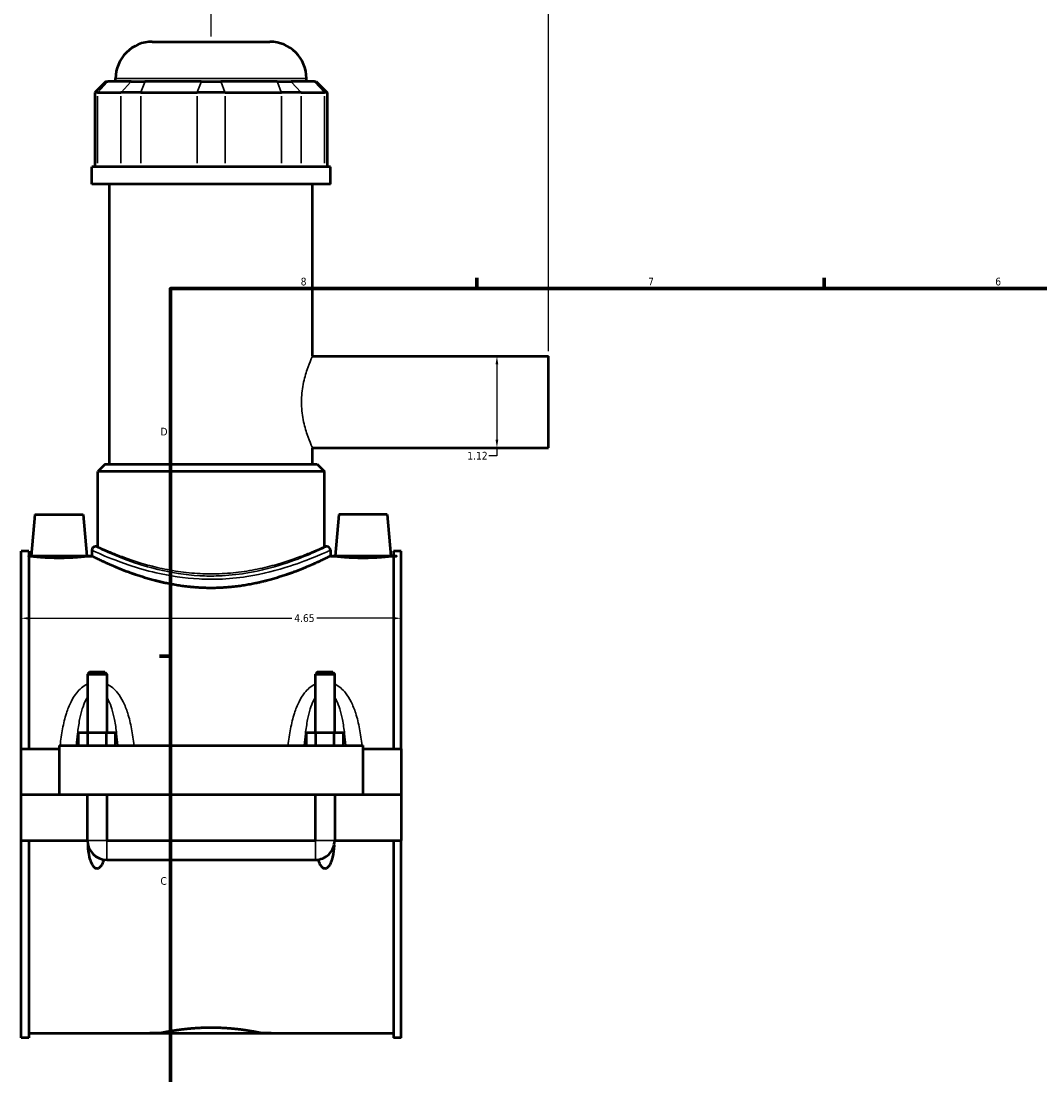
# Model space of a CAD drawing. Header units: inches. Extents: x -1.3 to 48.5, y -1.8 to 47.8.
# Tile 2 of 8: x -1.3 to 11.1, y 11.4 to 24.3. Entities that reach past the tile are written whole.
import ezdxf

# ---------------------------------------------------------------- set-up
doc = ezdxf.new("R2010")
doc.units = ezdxf.units.IN
doc.header["$MEASUREMENT"] = 0
for name, color, linetype, lineweight in [('Border (ANSI)', 7, 'Continuous', 70), ('Dimension (ANSI)', 7, 'Continuous', 25), ('Visible (ANSI)', 7, 'Continuous', 50), ('Visible Narrow (ANSI)', 7, 'Continuous', 35)]:
    doc.layers.add(name, color=color, linetype=linetype, lineweight=lineweight)
doc.styles.add('Note Text (ANSI)', font='tahoma.ttf')
doc.dimstyles.new('Default (ANSI)', dxfattribs={"dimtxt": 0.09448818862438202, "dimasz": 0.09842519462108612, "dimexe": 0.125, "dimexo": 0.0625, "dimgap": 0.03149606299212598, "dimtad": 0, "dimtih": 1, "dimtoh": 1, "dimrnd": 1e-08, "dimzin": 4, "dimdsep": 46, "dimtxsty": 'Note Text (ANSI)', "dimcen": 0.09, "dimdle": 0.3937007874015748, "dimclrd": 256, "dimclre": 256, "dimclrt": 5, "dimadec": 0, "dimazin": 1, "dimtfac": 1, "dimtofl": 0, "dimtmove": 0, "dimatfit": 3, "dimfxl": 1, "dimtolj": 1, "dimtzin": 4, "dimlwd": -1, "dimlwe": -1, "dimarcsym": 0})

# ---------------------------------------------------------------- blocks, each defined once
blk = doc.blocks.new('Borders Default Border')
at = {"layer": 'Border (ANSI)'}
for p, q in [((4.250000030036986, 21.00000006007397), (4.250000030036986, 21.13448766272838)), ((8.500000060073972, 21.00000006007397), (8.500000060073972, 21.13448766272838)), ((0.4999999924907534, 16.49999993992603), (0.3655118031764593, 16.49999993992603))]:
    blk.add_line(p, q, dxfattribs=at)
at = {"layer": 'Border (ANSI)', "flags": 128}
blk.add_lwpolyline([(0.4999999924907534, 0.9999999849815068), (0.4999999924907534, 21.00000006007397), (33.49999855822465, 21.00000006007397), (33.49999855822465, 0.9999999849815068), (0.4999999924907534, 0.9999999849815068)], dxfattribs=at)
at = {"layer": 'Border (ANSI)', "color": 5, "true_color": 0x0000ff, "char_height": 0.09448818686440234, "attachment_point": 7, "style": 'Note Text (ANSI)'}
for s, insert in [('8', (2.09415882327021, 21.03785602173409)), ('7', (6.345746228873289, 21.04)), ('6', (10.59483913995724, 21.03800916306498)), ('D', (0.378138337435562, 19.2027559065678)), ('C', (0.3779006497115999, 13.70107135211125))]:
    blk.add_mtext(s, dxfattribs=dict(at, insert=insert))
blk = doc.blocks.new('*D6')
at = {"layer": 'Defpoints', "color": 0, "transparency": 16777216}
for p in [(5.126831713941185, 24.83500270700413), (0.9968317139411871, 24.02283973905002), (5.126831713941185, 20.17287910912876)]:
    blk.add_point(p, dxfattribs=at)
at = {"layer": 'Dimension (ANSI)', "transparency": 16777216}
for p, q in [((0.9968317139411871, 24.08533973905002), (0.9968317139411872, 24.96000270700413)), ((5.126831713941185, 20.23537910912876), (5.126831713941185, 24.96000270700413)), ((1.095256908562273, 24.83500270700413), (3.204195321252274, 24.83500270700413)), ((5.028406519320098, 24.83500270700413), (3.509468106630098, 24.83500270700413))]:
    blk.add_line(p, q, dxfattribs=at)
for points in [[(1.095256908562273, 24.85140690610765), (1.095256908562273, 24.81859850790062), (0.9968317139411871, 24.83500270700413)], [(5.028406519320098, 24.85140690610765), (5.028406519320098, 24.81859850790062), (5.126831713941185, 24.83500270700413)]]:
    blk.add_solid(points, dxfattribs=at)
at = {"layer": 'Dimension (ANSI)', "color": 5, "transparency": 16777216, "insert": (3.2356913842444, 24.8842139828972), "char_height": 0.09448818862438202, "attachment_point": 1, "style": 'Note Text (ANSI)'}
blk.add_mtext('\\A1;4.13', dxfattribs=at)
blk = doc.blocks.new('*D7')
at = {"layer": 'Defpoints', "color": 0, "transparency": 16777216}
for p in [(3.321831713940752, 16.96561731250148), (-1.328168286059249, 16.57667438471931), (3.321831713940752, 16.57667438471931)]:
    blk.add_point(p, dxfattribs=at)
at = {"layer": 'Dimension (ANSI)', "transparency": 16777216}
for p, q in [((-1.229743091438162, 16.96561731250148), (1.98390976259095, 16.96561731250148)), ((3.223406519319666, 16.96561731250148), (2.28975366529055, 16.96561731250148))]:
    blk.add_line(p, q, dxfattribs=at)
for points in [[(-1.229743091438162, 16.98202151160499), (-1.229743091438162, 16.94921311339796), (-1.328168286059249, 16.96561731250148)], [(3.223406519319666, 16.98202151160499), (3.223406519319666, 16.94921311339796), (3.321831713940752, 16.96561731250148)]]:
    blk.add_solid(points, dxfattribs=at)
at = {"layer": 'Dimension (ANSI)', "color": 5, "transparency": 16777216, "insert": (2.015405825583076, 17.01473340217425), "char_height": 0.09448818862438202, "attachment_point": 1, "style": 'Note Text (ANSI)'}
blk.add_mtext('\\A1;4.65', dxfattribs=at)
blk = doc.blocks.new('*D9')
at = {"layer": 'Defpoints', "color": 0, "transparency": 16777216}
for p in [(4.249424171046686, 20.17287910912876), (4.249424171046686, 19.05280036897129), (4.495409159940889, 19.05280036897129)]:
    blk.add_point(p, dxfattribs=at)
at = {"layer": 'Dimension (ANSI)', "transparency": 16777216}
for p, q in [((4.495409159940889, 20.07445391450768), (4.495409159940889, 19.15122556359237)), ((4.495409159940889, 19.05280036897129), (4.495409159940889, 18.9543751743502)), ((4.495409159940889, 18.9543751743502), (4.396983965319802, 18.9543751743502))]:
    blk.add_line(p, q, dxfattribs=at)
for points in [[(4.479004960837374, 20.07445391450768), (4.511813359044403, 20.07445391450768), (4.495409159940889, 20.17287910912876)], [(4.479004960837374, 19.15122556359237), (4.511813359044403, 19.15122556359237), (4.495409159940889, 19.05280036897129)]]:
    blk.add_solid(points, dxfattribs=at)
at = {"layer": 'Dimension (ANSI)', "color": 5, "transparency": 16777216, "insert": (4.133360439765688, 19.0026028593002), "char_height": 0.09448818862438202, "attachment_point": 1, "style": 'Note Text (ANSI)'}
blk.add_mtext('\\A1;1.12', dxfattribs=at)

msp = doc.modelspace()

# ---------------------------------------------------------------- linework, layer by layer
at = {"layer": 'Visible (ANSI)'}
for p, q in [((0.2780915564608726, 24.02283973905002), (1.715571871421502, 24.02283973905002)), ((-0.2913338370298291, 23.53493973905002), (-0.4260976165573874, 23.40017595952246)), ((-0.2913338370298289, 23.53493973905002), (-0.2673978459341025, 23.53493973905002)), ((0.01779718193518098, 23.53493973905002), (-0.2673978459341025, 23.53493973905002)), ((-0.1711210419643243, 23.53493973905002), (-0.1711210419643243, 23.57362714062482)), ((0.01779718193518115, 23.53493973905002), (0.18797565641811, 23.53493973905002)), ((0.8764973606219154, 23.53493973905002), (0.18797565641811, 23.53493973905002)), ((0.8764973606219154, 23.53493973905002), (1.117166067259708, 23.53493973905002)), ((1.805687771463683, 23.53493973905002), (1.117166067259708, 23.53493973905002)), ((1.805687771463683, 23.53493973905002), (1.975866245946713, 23.53493973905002)), ((2.261061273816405, 23.53493973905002), (1.975866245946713, 23.53493973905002)), ((2.164784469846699, 23.53493973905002), (2.164784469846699, 23.57362714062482)), ((2.261061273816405, 23.53493973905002), (2.284997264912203, 23.53493973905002)), ((2.284997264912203, 23.53493973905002), (2.419761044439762, 23.40017595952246)), ((-0.391903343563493, 23.40017595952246), (-0.4260976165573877, 23.40017595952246)), ((-0.4260976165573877, 23.40017595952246), (-0.426097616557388, 22.48943973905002)), ((-0.3919033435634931, 23.40017595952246), (-0.1067083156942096, 23.40017595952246)), ((0.1364037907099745, 23.40017595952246), (-0.1067083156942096, 23.40017595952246)), ((0.1364037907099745, 23.40017595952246), (0.8249254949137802, 23.40017595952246)), ((1.16873793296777, 23.40017595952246), (0.82492549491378, 23.40017595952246)), ((1.16873793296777, 23.40017595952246), (1.857259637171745, 23.40017595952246)), ((2.100371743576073, 23.40017595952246), (1.857259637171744, 23.40017595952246)), ((2.100371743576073, 23.40017595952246), (2.385566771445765, 23.40017595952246)), ((2.419761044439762, 23.40017595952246), (2.385566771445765, 23.40017595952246)), ((2.419761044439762, 23.40017595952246), (2.419761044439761, 22.48943973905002)), ((2.456772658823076, 22.48943973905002), (-0.4631092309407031, 22.48943973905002)), ((-0.4631092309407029, 22.28033973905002), (-0.4631092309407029, 22.48943973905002)), ((2.456772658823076, 22.28033973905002), (2.456772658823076, 22.48943973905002)), ((2.456772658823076, 22.28033973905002), (-0.4631092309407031, 22.28033973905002)), ((-0.244118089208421, 18.85280430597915), (-0.24411808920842, 22.28033973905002)), ((2.237781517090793, 20.17287910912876), (2.237781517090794, 22.28033973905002)), ((2.237781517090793, 20.17287910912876), (5.126831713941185, 20.17287910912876)), ((5.126831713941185, 19.05280036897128), (5.126831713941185, 20.17287910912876)), ((2.237781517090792, 18.85280430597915), (2.237781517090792, 19.05280036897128)), ((2.237781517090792, 19.05280036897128), (5.126831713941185, 19.05280036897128)), ((-0.3002696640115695, 18.85280430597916), (-0.3901121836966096, 18.76296178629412)), ((-0.3002696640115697, 18.85280430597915), (2.293933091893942, 18.85280430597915)), ((2.293933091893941, 18.85280430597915), (2.383775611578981, 18.76296178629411)), ((2.383775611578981, 18.76296178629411), (-0.3901121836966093, 18.76296178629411)), ((-0.3901121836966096, 17.84345391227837), (-0.3901121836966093, 18.76296178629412)), ((2.38377561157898, 17.84345391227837), (2.383775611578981, 18.76296178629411)), ((-1.158443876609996, 18.23394210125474), (-1.202825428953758, 17.72665863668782)), ((-1.158443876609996, 18.23394210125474), (-0.5678926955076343, 18.23394210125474)), ((-0.5678926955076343, 18.23394210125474), (-0.5235111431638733, 17.72665863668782)), ((2.561556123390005, 18.23394210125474), (2.517174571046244, 17.72665863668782)), ((3.152107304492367, 18.23394210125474), (2.561556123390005, 18.23394210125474)), ((3.152107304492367, 18.23394210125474), (3.196488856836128, 17.72665863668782)), ((-0.3901121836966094, 17.84345391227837), (-0.4181879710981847, 17.84345391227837)), ((2.411851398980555, 17.84345391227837), (2.38377561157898, 17.84345391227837)), ((-1.328168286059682, 15.36829249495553), (-1.328168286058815, 17.78505627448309)), ((-1.235168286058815, 17.78505627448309), (-1.328168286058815, 17.78505627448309)), ((-1.235168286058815, 17.78505627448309), (-1.235168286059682, 15.36829249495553)), ((-1.235168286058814, 17.72665863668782), (-1.202825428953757, 17.72665863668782)), ((-0.5235111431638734, 17.72665863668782), (-0.4631092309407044, 17.72665863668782)), ((-0.4631092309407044, 17.79853265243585), (-0.4631092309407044, 17.72665863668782)), ((2.456772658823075, 17.79853265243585), (2.456772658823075, 17.72665863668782)), ((2.456772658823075, 17.72665863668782), (2.517174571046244, 17.72665863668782)), ((3.196488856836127, 17.72665863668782), (3.228831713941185, 17.72665863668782)), ((3.228831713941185, 17.78505627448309), (3.228831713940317, 15.36829249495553)), ((3.321831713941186, 17.78505627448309), (3.228831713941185, 17.78505627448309)), ((3.321831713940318, 15.36829249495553), (3.321831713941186, 17.78505627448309)), ((-0.492656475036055, 16.30612057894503), (-0.5162785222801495, 16.28249853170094)), ((-0.5162785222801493, 16.28249853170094), (-0.2800580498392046, 16.28249853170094)), ((-0.5162785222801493, 16.28249853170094), (-0.5162785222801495, 15.56514288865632)), ((-0.3036800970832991, 16.30612057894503), (-0.4926564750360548, 16.30612057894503)), ((-0.3036800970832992, 16.30612057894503), (-0.2800580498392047, 16.28249853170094)), ((-0.2800580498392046, 16.28249853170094), (-0.2800580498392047, 15.56514288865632)), ((2.297343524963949, 16.30612057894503), (2.273721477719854, 16.28249853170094)), ((2.273721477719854, 16.28249853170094), (2.509941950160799, 16.28249853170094)), ((2.273721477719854, 15.56514288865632), (2.273721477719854, 16.28249853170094)), ((2.486319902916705, 16.30612057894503), (2.297343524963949, 16.30612057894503)), ((2.486319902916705, 16.30612057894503), (2.5099419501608, 16.28249853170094)), ((2.509941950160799, 15.56514288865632), (2.509941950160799, 16.28249853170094)), ((-0.6254715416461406, 15.40766257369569), (-0.6254715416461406, 15.56514288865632)), ((-0.5118199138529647, 15.56514288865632), (-0.6254715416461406, 15.56514288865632)), ((-0.5118199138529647, 15.40766257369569), (-0.5118199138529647, 15.56514288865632)), ((-0.2845166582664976, 15.56514288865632), (-0.5118199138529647, 15.56514288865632)), ((-0.2845166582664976, 15.40766257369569), (-0.2845166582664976, 15.56514288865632)), ((-0.1708650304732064, 15.56514288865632), (-0.2845166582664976, 15.56514288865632)), ((-0.1708650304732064, 15.40766257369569), (-0.1708650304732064, 15.56514288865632)), ((2.16452845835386, 15.40766257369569), (2.16452845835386, 15.56514288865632)), ((2.278180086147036, 15.56514288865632), (2.16452845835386, 15.56514288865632)), ((2.278180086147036, 15.40766257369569), (2.278180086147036, 15.56514288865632)), ((2.505483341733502, 15.56514288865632), (2.278180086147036, 15.56514288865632)), ((2.505483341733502, 15.40766257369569), (2.505483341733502, 15.56514288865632)), ((2.619134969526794, 15.56514288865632), (2.505483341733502, 15.56514288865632)), ((2.619134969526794, 15.40766257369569), (2.619134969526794, 15.56514288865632)), ((-1.328168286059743, 15.36829249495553), (-0.8631682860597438, 15.36829249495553)), ((-1.328168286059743, 14.80874525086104), (-1.328168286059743, 15.36829249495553)), ((-0.8631682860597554, 15.40766257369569), (-0.8631682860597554, 14.80874525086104)), ((-0.8631682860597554, 15.40766257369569), (2.856831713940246, 15.40766257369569)), ((2.856831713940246, 14.80874525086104), (2.856831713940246, 15.40766257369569)), ((2.856831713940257, 15.36829249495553), (3.321831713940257, 15.36829249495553)), ((3.321831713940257, 15.36829249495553), (3.321831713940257, 14.80874525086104)), ((-1.328168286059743, 14.80874525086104), (-0.8631682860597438, 14.80874525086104)), ((-1.328168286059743, 14.24526099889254), (-1.328168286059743, 14.80480824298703)), ((-0.5162785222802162, 14.80480824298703), (-1.328168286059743, 14.80480824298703)), ((-0.8631682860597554, 14.80874525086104), (2.856831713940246, 14.80874525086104)), ((-0.5162785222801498, 14.80874525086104), (-0.5162785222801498, 14.80480824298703)), ((-0.5162785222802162, 14.24526099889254), (-0.5162785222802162, 14.80480824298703)), ((-0.2800580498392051, 14.80874525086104), (-0.2800580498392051, 14.80480824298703)), ((-0.2800580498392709, 14.80480824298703), (-0.2800580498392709, 14.24526099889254)), ((2.273721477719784, 14.80480824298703), (-0.280058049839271, 14.80480824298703)), ((2.273721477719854, 14.80480824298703), (2.273721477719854, 14.80874525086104)), ((2.273721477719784, 14.24526099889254), (2.273721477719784, 14.80480824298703)), ((2.509941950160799, 14.80480824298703), (2.509941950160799, 14.80874525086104)), ((2.509941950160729, 14.80480824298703), (2.509941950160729, 14.24526099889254)), ((3.321831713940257, 14.80480824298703), (2.509941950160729, 14.80480824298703)), ((2.856831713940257, 14.80874525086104), (3.321831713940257, 14.80874525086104)), ((3.321831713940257, 14.80480824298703), (3.321831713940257, 14.24526099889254)), ((-1.328168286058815, 11.82849721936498), (-1.328168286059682, 14.24526099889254)), ((-1.328168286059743, 14.24526099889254), (-0.5162785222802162, 14.24526099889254)), ((-1.235168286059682, 14.24526099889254), (-1.235168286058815, 11.82849721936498)), ((-0.2800580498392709, 14.24526099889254), (2.273721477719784, 14.24526099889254)), ((2.509941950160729, 14.24526099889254), (3.321831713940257, 14.24526099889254)), ((3.228831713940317, 14.24526099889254), (3.228831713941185, 11.82849721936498)), ((3.321831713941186, 11.82849721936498), (3.321831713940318, 14.24526099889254)), ((-0.2800580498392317, 14.00904052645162), (2.273721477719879, 14.00904052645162)), ((-1.235168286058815, 11.88689485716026), (0.3795088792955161, 11.88689485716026)), ((1.614154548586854, 11.88689485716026), (3.228831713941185, 11.88689485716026)), ((-1.235168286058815, 11.82849721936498), (-1.328168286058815, 11.82849721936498)), ((3.321831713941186, 11.82849721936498), (3.228831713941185, 11.82849721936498))]:
    msp.add_line(p, q, dxfattribs=at)
for centre, radius, start, end in [((0.2780915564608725, 23.57362714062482), 0.4492125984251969, 89.99999999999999, 180), ((1.715571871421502, 23.57362714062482), 0.4492125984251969, 0, 90), ((-0.4181879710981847, 17.79853265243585), 0.04492125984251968, 90, 180), ((2.411851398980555, 17.79853265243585), 0.04492125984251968, 0, 90), ((-0.2800580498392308, 14.24526099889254), 0.2362204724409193, 180, 269.9999999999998), ((2.27372147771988, 14.24526099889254), 0.2362204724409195, 269.9999999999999, 0)]:
    msp.add_arc(centre, radius, start, end, dxfattribs=at)
for points, knots in [([(-0.5235111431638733, 17.72665863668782), (-0.5235111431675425, 17.72665863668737), (-0.5319966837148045, 17.72562274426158), (-0.5665176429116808, 17.7218694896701), (-0.5925520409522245, 17.71920446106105), (-0.6527260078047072, 17.71417874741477), (-0.6909094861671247, 17.71149031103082), (-0.7747156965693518, 17.70768775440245), (-0.8203424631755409, 17.70663016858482), (-0.9059941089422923, 17.70663016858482), (-0.9516208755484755, 17.70768775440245), (-1.035427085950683, 17.71149031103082), (-1.073610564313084, 17.71417874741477), (-1.133784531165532, 17.71920446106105), (-1.159818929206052, 17.7218694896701), (-1.194339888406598, 17.72562274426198), (-1.20282542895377, 17.72665863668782), (-1.202825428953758, 17.72665863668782)], [1.30455409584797, 1.30455409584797, 1.304554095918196, 1.304554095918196, 1.630498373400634, 1.630498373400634, 1.956442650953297, 1.956442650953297, 2.282775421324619, 2.282775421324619, 2.609108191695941, 2.609108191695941, 2.935440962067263, 2.935440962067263, 3.261773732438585, 3.261773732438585, 3.587718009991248, 3.587718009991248, 3.913662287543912, 3.913662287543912, 3.913662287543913, 3.913662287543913]), ([(2.456772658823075, 17.72665863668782), (2.456772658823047, 17.72665863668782), (2.447664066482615, 17.72206869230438), (2.409892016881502, 17.70345623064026), (2.381241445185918, 17.68944501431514), (2.306201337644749, 17.65416763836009), (2.259751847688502, 17.63289380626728), (2.153141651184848, 17.58688880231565), (2.09297265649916, 17.5621928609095), (1.965184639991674, 17.51389353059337), (1.892917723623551, 17.48849677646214), (1.735201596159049, 17.43999573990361), (1.649748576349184, 17.41693708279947), (1.470581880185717, 17.37797813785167), (1.376694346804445, 17.36209716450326), (1.186652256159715, 17.34082462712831), (1.090490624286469, 17.33546863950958), (0.9031728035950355, 17.33546863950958), (0.8070111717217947, 17.34082462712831), (0.6169690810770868, 17.36209716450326), (0.5230815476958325, 17.37797813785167), (0.3439148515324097, 17.41693708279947), (0.2584618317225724, 17.43999573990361), (0.1007457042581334, 17.48849677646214), (0.02847878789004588, 17.51389353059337), (-0.0993092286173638, 17.5621928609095), (-0.1594782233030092, 17.58688880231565), (-0.2660884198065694, 17.63289380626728), (-0.3125379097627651, 17.65416763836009), (-0.3875780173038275, 17.68944501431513), (-0.416228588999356, 17.70345623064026), (-0.4540006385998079, 17.72206869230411), (-0.463109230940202, 17.72665863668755), (-0.4631092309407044, 17.72665863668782)], [5.70166505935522, 5.70166505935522, 5.70166505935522, 5.70166505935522, 6.413400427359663, 6.413400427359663, 7.125135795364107, 7.125135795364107, 7.836871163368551, 7.836871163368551, 8.548606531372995, 8.548606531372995, 9.262287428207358, 9.262287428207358, 9.97596832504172, 9.97596832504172, 10.68964922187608, 10.68964922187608, 11.40333011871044, 11.40333011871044, 12.1170110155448, 12.1170110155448, 12.83069191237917, 12.83069191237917, 13.54437280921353, 13.54437280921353, 14.25805370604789, 14.25805370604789, 14.96978907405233, 14.96978907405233, 15.68152444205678, 15.68152444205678, 16.39325981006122, 16.39325981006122, 17.10499517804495, 17.10499517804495, 17.10499517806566, 17.10499517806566]), ([(3.196488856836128, 17.72665863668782), (3.196488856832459, 17.72665863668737), (3.188003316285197, 17.72562274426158), (3.153482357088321, 17.7218694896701), (3.127447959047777, 17.71920446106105), (3.067273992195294, 17.71417874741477), (3.029090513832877, 17.71149031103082), (2.94528430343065, 17.70768775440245), (2.89965753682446, 17.70663016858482), (2.856831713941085, 17.70663016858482), (2.814005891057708, 17.70663016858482), (2.768379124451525, 17.70768775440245), (2.684572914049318, 17.71149031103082), (2.646389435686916, 17.71417874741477), (2.58621546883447, 17.71920446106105), (2.560181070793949, 17.7218694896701), (2.525660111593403, 17.72562274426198), (2.517174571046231, 17.72665863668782), (2.517174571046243, 17.72665863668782)], [3.913662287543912, 3.913662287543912, 3.913662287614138, 3.913662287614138, 4.239606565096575, 4.239606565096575, 4.565550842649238, 4.565550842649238, 4.891883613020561, 4.891883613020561, 5.218216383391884, 5.218216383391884, 5.218216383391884, 5.544549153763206, 5.544549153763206, 5.870881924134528, 5.870881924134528, 6.196826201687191, 6.196826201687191, 6.522770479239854, 6.522770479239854, 6.522770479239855, 6.522770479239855]), ([(-0.3153694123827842, 14.0116950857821), (-0.3185451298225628, 14.00066183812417), (-0.3221799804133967, 13.98954133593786), (-0.334547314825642, 13.95752026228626), (-0.3445259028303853, 13.93733411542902), (-0.3636134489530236, 13.9160736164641), (-0.3696039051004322, 13.9106447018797), (-0.3797225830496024, 13.90477487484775), (-0.3832870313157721, 13.90319022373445), (-0.3906268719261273, 13.90104364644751), (-0.3944023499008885, 13.90048196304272), (-0.4019342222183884, 13.90048196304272), (-0.40570970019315, 13.90104364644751), (-0.4130495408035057, 13.90319022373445), (-0.4166139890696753, 13.90477487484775), (-0.4267326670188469, 13.9106447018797), (-0.4327231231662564, 13.9160736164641), (-0.4518106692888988, 13.93733411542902), (-0.4617892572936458, 13.95752026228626), (-0.4781580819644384, 13.9999018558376), (-0.4842470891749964, 14.02220378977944), (-0.4990674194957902, 14.08779737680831), (-0.505016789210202, 14.13563779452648), (-0.5090640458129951, 14.1860126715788), (-0.5091401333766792, 14.18697030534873), (-0.5092154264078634, 14.18792852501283)], [1.536098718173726, 1.536098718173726, 1.536098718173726, 1.536098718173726, 1.621113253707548, 1.621113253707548, 1.787454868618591, 1.787454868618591, 1.84484773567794, 1.84484773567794, 1.873544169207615, 1.873544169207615, 1.90224060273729, 1.90224060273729, 1.930937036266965, 1.930937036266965, 1.959633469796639, 1.959633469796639, 2.017026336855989, 2.017026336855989, 2.183367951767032, 2.183367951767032, 2.349709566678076, 2.349709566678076, 2.713402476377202, 2.713402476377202, 2.720445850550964, 2.720445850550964, 2.720445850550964, 2.720445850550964]), ([(2.502878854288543, 14.18792852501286), (2.502803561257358, 14.18697030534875), (2.502727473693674, 14.18601267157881), (2.498680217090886, 14.13563779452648), (2.492730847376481, 14.08779737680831), (2.477910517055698, 14.02220378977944), (2.471821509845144, 13.9999018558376), (2.455452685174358, 13.95752026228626), (2.445474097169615, 13.93733411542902), (2.426386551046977, 13.9160736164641), (2.420396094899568, 13.9106447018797), (2.410277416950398, 13.90477487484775), (2.406712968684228, 13.90319022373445), (2.399373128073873, 13.90104364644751), (2.395597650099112, 13.90048196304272), (2.388065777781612, 13.90048196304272), (2.384290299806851, 13.90104364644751), (2.376950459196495, 13.90319022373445), (2.373386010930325, 13.90477487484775), (2.363267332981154, 13.9106447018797), (2.357276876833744, 13.9160736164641), (2.338189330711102, 13.93733411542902), (2.328210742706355, 13.95752026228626), (2.315843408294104, 13.98954133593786), (2.312208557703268, 14.00066183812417), (2.309032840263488, 14.0116950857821)], [1.084035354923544, 1.084035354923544, 1.084035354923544, 1.084035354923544, 1.091078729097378, 1.091078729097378, 1.454771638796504, 1.454771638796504, 1.621113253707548, 1.621113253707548, 1.787454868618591, 1.787454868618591, 1.844847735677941, 1.844847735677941, 1.873544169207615, 1.873544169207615, 1.90224060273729, 1.90224060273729, 1.930937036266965, 1.930937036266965, 1.95963346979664, 1.95963346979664, 2.017026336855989, 2.017026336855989, 2.183367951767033, 2.183367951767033, 2.268382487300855, 2.268382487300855, 2.268382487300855, 2.268382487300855]), ([(0.379508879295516, 11.88689485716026), (0.3795088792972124, 11.88689485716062), (0.3832414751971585, 11.8876917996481), (0.3989219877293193, 11.89094753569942), (0.4108661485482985, 11.89340424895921), (0.4424030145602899, 11.89958310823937), (0.4620207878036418, 11.90330490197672), (0.5073082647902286, 11.91130455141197), (0.5329810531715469, 11.91557458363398), (0.5876579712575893, 11.92384151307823), (0.6185496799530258, 11.92813054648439), (0.6858518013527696, 11.93619925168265), (0.7222610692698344, 11.93997064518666), (0.7982723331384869, 11.94624986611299), (0.837937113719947, 11.94875653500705), (0.9177743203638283, 11.9520819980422), (0.9579475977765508, 11.95289819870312), (1.035715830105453, 11.95289819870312), (1.075889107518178, 11.9520819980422), (1.155726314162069, 11.94875653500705), (1.195391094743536, 11.94624986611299), (1.271402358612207, 11.93997064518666), (1.307811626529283, 11.93619925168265), (1.375113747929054, 11.92813054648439), (1.406005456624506, 11.92384151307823), (1.460682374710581, 11.91557458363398), (1.486355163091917, 11.91130455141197), (1.531642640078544, 11.90330490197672), (1.551260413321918, 11.89958310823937), (1.582797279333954, 11.89340424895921), (1.594741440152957, 11.89094753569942), (1.610421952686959, 11.88769179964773), (1.614154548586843, 11.88689485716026), (1.614154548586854, 11.88689485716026)], [2.370292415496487, 2.370292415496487, 2.37029241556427, 2.37029241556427, 2.66656855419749, 2.66656855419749, 2.962844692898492, 2.962844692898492, 3.259120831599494, 3.259120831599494, 3.555396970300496, 3.555396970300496, 3.851693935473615, 3.851693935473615, 4.147990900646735, 4.147990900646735, 4.444287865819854, 4.444287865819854, 4.740584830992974, 4.740584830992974, 5.036881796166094, 5.036881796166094, 5.333178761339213, 5.333178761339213, 5.629475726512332, 5.629475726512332, 5.925772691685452, 5.925772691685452, 6.222048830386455, 6.222048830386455, 6.518324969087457, 6.518324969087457, 6.814601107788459, 6.814601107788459, 7.110877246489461, 7.110877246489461, 7.110877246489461, 7.110877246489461])]:
    msp.add_open_spline(points, degree=3, knots=knots, dxfattribs=at)
at = {"layer": 'Visible Narrow (ANSI)'}
for p, q in [((-0.2736231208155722, 23.52820155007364), (-0.3856780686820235, 23.40691414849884)), ((2.150405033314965, 23.57362714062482), (-0.1567416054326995, 23.57362714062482)), ((-0.10048304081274, 23.40691414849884), (0.01157190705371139, 23.52820155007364)), ((0.1853970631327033, 23.52820155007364), (0.1389823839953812, 23.40691414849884)), ((0.8739187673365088, 23.52820155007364), (0.8275040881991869, 23.40691414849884)), ((1.119744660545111, 23.52820155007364), (1.166159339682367, 23.40691414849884)), ((1.808266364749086, 23.52820155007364), (1.854681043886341, 23.40691414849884)), ((1.982091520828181, 23.52820155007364), (2.094146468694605, 23.40691414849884)), ((2.267286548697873, 23.52820155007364), (2.379341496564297, 23.40691414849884)), ((-0.3919033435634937, 22.53497655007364), (-0.3919033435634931, 23.35463914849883)), ((-0.1067083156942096, 23.35463914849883), (-0.1067083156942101, 22.53497655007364)), ((0.136403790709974, 22.53497655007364), (0.1364037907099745, 23.35463914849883)), ((0.82492549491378, 23.35463914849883), (0.8249254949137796, 22.53497655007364)), ((1.16873793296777, 22.53497655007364), (1.16873793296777, 23.35463914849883)), ((1.857259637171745, 23.35463914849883), (1.857259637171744, 22.53497655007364)), ((2.100371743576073, 22.53497655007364), (2.100371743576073, 23.35463914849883)), ((2.385566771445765, 23.35463914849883), (2.385566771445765, 22.53497655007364)), ((-0.5148243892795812, 14.24526099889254), (-0.281512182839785, 14.24526099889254)), ((-0.2800580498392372, 14.0104946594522), (-0.2800580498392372, 14.24380686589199)), ((2.273721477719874, 14.0104946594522), (2.273721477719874, 14.24380686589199)), ((2.508487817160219, 14.24526099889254), (2.275175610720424, 14.24526099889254))]:
    msp.add_line(p, q, dxfattribs=at)
for points, knots in [([(2.237781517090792, 19.05280036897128), (2.237781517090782, 19.05280036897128), (2.23620316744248, 19.05626895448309), (2.229791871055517, 19.07069567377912), (2.224962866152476, 19.08164918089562), (2.20672942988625, 19.12476336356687), (2.189436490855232, 19.16771903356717), (2.156333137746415, 19.26602969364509), (2.138197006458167, 19.32830137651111), (2.118464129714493, 19.43149255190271), (2.113130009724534, 19.46750717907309), (2.106003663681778, 19.54029953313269), (2.104221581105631, 19.5770793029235), (2.104221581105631, 19.64860017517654), (2.106003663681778, 19.68537994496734), (2.113130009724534, 19.75817229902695), (2.118464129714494, 19.79418692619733), (2.138197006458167, 19.89737810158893), (2.156333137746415, 19.95964978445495), (2.189436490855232, 20.05796044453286), (2.20672942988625, 20.10091611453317), (2.224962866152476, 20.14403029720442), (2.229791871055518, 20.15498380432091), (2.23620316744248, 20.16941052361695), (2.237781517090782, 20.17287910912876), (2.237781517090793, 20.17287910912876)], [2.178083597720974, 2.178083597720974, 2.178083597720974, 2.178083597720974, 2.450109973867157, 2.450109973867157, 2.722136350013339, 2.722136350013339, 3.266189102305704, 3.266189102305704, 3.811178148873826, 3.811178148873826, 4.083672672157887, 4.083672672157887, 4.356167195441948, 4.356167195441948, 4.62866171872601, 4.62866171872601, 4.901156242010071, 4.901156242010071, 5.446145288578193, 5.446145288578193, 5.990198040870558, 5.990198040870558, 6.262224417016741, 6.262224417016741, 6.534250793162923, 6.534250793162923, 6.534250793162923, 6.534250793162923]), ([(2.411767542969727, 17.84336326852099), (2.411782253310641, 17.84337924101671), (2.407024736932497, 17.84112771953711), (2.372524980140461, 17.82469644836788), (2.315115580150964, 17.79726391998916), (2.152291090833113, 17.72718761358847), (2.050518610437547, 17.68589024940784), (1.784496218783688, 17.59570465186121), (1.610802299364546, 17.54736982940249), (1.314021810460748, 17.49947868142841), (1.201817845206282, 17.48793274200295), (1.011569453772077, 17.48122990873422), (0.9342338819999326, 17.48195248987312), (0.67770907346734, 17.49567748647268), (0.5027822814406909, 17.52449729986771), (0.2282828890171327, 17.59133041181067), (0.1205579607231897, 17.62482792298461), (-0.1288382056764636, 17.71236700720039), (-0.2504321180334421, 17.76591254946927), (-0.3849398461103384, 17.82717813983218), (-0.4164596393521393, 17.8426242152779), (-0.4181645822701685, 17.8434426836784), (-0.4181875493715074, 17.84345343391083), (-0.4181867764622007, 17.84345255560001)], [17.07551578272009, 17.07551578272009, 17.07551578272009, 17.07551578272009, 17.58513396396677, 17.58513396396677, 18.91419398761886, 18.91419398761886, 20.15619918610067, 20.15619918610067, 21.67596180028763, 21.67596180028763, 22.53632132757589, 22.53632132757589, 23.11892855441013, 23.11892855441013, 24.48886053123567, 24.48886053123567, 25.51019575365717, 25.51019575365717, 27.16413640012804, 27.16413640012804, 28.42367272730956, 28.42367272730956, 28.45920315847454, 28.45920315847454, 28.45920315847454, 28.45920315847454]), ([(2.383775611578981, 17.84345391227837), (2.383775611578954, 17.84345391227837), (2.37517898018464, 17.83949520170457), (2.339434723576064, 17.82341773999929), (2.312298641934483, 17.81130886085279), (2.241105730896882, 17.78082749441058), (2.1969921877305, 17.76245002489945), (2.09561483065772, 17.72275749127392), (2.038343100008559, 17.70147453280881), (1.916644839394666, 17.65994579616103), (1.84783992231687, 17.63817302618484), (1.697715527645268, 17.59672800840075), (1.616393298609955, 17.57709608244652), (1.446039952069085, 17.54403839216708), (1.356848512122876, 17.53062700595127), (1.176548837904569, 17.51270475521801), (1.085435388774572, 17.50821984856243), (0.9082280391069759, 17.50821984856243), (0.8171145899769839, 17.51270475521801), (0.6368149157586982, 17.53062700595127), (0.5476234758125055, 17.54403839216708), (0.3772701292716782, 17.57709608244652), (0.2959479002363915, 17.59672800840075), (0.1458235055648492, 17.63817302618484), (0.07701858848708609, 17.65994579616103), (-0.04467967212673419, 17.70147453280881), (-0.1019514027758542, 17.72275749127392), (-0.2033287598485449, 17.76245002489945), (-0.2474423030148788, 17.78082749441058), (-0.3186352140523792, 17.81130886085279), (-0.3457712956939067, 17.82341773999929), (-0.3815155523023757, 17.83949520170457), (-0.390112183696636, 17.84345391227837), (-0.3901121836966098, 17.84345391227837)], [5.396386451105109, 5.396386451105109, 5.396386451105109, 5.396386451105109, 6.070323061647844, 6.070323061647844, 6.744259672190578, 6.744259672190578, 7.418196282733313, 7.418196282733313, 8.092132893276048, 8.092132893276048, 8.767292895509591, 8.767292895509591, 9.442452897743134, 9.442452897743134, 10.11761289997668, 10.11761289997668, 10.79277290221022, 10.79277290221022, 11.46793290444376, 11.46793290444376, 12.14309290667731, 12.14309290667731, 12.81825290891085, 12.81825290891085, 13.49341291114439, 13.49341291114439, 14.16734952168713, 14.16734952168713, 14.84128613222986, 14.84128613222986, 15.5152227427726, 15.5152227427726, 16.18915935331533, 16.18915935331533, 16.18915935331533, 16.18915935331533]), ([(-0.4631079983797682, 17.79853131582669), (-0.4631087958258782, 17.79853218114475), (-0.463085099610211, 17.79852158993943), (-0.4613260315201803, 17.79771522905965), (-0.4288056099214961, 17.78249764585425), (-0.2900277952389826, 17.72213835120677), (-0.1645737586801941, 17.66938490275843), (0.09273974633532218, 17.58314077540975), (0.2038845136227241, 17.55013878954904), (0.4870981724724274, 17.4842943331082), (0.6675781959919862, 17.45590084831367), (0.9322466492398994, 17.4423788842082), (1.01203731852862, 17.4416669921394), (1.208325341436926, 17.44827067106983), (1.324091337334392, 17.45964581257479), (1.630293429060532, 17.50682851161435), (1.809501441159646, 17.55444832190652), (2.083968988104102, 17.64329981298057), (2.188972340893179, 17.68398626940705), (2.356965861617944, 17.75302594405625), (2.416197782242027, 17.78005266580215), (2.451792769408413, 17.79624087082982), (2.456701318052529, 17.79845908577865), (2.456686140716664, 17.79844334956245)], [-28.45920315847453, -28.45920315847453, -28.45920315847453, -28.45920315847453, -28.42367272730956, -28.42367272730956, -27.16413640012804, -27.16413640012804, -25.51019575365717, -25.51019575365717, -24.48886053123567, -24.48886053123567, -23.11892855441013, -23.11892855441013, -22.53632132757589, -22.53632132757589, -21.67596180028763, -21.67596180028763, -20.15619918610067, -20.15619918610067, -18.91419398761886, -18.91419398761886, -17.58513396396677, -17.58513396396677, -17.07551578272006, -17.07551578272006, -17.07551578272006, -17.07551578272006]), ([(-0.5162780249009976, 16.16176356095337), (-0.5431237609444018, 16.14881152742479), (-0.5678865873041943, 16.13195975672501), (-0.6114224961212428, 16.09443400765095), (-0.6305152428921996, 16.07405685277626), (-0.674311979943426, 16.01896961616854), (-0.6967146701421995, 15.98239255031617), (-0.7388928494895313, 15.89887775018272), (-0.7575227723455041, 15.85122689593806), (-0.7928875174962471, 15.74114020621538), (-0.8080466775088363, 15.67788837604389), (-0.8332016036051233, 15.54596555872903), (-0.8428979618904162, 15.4771949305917), (-0.850541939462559, 15.40766257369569)], [-2.705988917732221, -2.705988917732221, -2.705988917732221, -2.705988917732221, -2.476963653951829, -2.476963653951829, -2.261982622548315, -2.261982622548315, -1.933858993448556, -1.933858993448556, -1.547853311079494, -1.547853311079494, -1.066831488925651, -1.066831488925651, -0.5636639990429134, -0.5636639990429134, -0.5636639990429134, -0.5636639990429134]), ([(0.05420536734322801, 15.40766257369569), (0.04656138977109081, 15.47719493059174), (0.03686503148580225, 15.54596555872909), (0.01171010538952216, 15.67788837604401), (-0.003449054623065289, 15.74114020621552), (-0.03881379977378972, 15.85122689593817), (-0.05744372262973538, 15.89887775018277), (-0.09962190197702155, 15.98239255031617), (-0.1220245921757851, 16.01896961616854), (-0.1658213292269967, 16.07405685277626), (-0.1849140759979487, 16.09443400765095), (-0.2284499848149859, 16.13195975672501), (-0.2532128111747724, 16.14881152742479), (-0.2800585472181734, 16.16176356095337)], [-5.471779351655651, -5.471779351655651, -5.471779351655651, -5.471779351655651, -4.968611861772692, -4.968611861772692, -4.487590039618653, -4.487590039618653, -4.101584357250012, -4.101584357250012, -3.773460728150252, -3.773460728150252, -3.558479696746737, -3.558479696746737, -3.329454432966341, -3.329454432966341, -3.329454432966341, -3.329454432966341]), ([(2.273721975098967, 16.16176356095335), (2.246876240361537, 16.14881152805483), (2.222113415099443, 16.13195975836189), (2.178577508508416, 16.09443401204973), (2.159484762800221, 16.07405685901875), (2.115688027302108, 16.01896962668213), (2.093285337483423, 15.9823925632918), (2.051107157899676, 15.89887776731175), (2.03247723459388, 15.85122691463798), (1.997112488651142, 15.74114022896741), (1.981953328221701, 15.6778884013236), (1.956798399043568, 15.54596557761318), (1.947102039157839, 15.47719494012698), (1.939458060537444, 15.40766257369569)], [-2.705988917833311, -2.705988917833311, -2.705988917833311, -2.705988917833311, -2.476963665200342, -2.476963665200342, -2.2619826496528, -2.2619826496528, -1.933859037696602, -1.933859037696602, -1.547853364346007, -1.547853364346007, -1.066831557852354, -1.066831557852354, -0.5636639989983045, -0.5636639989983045, -0.5636639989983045, -0.5636639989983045]), ([(2.844205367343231, 15.40766257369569), (2.83656138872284, 15.47719494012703), (2.826865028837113, 15.54596557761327), (2.801710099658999, 15.67788840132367), (2.786550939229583, 15.74114022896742), (2.751186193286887, 15.85122691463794), (2.732556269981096, 15.89887776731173), (2.690378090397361, 15.9823925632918), (2.667975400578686, 16.01896962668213), (2.624178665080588, 16.07405685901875), (2.605085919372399, 16.09443401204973), (2.561550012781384, 16.13195975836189), (2.536787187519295, 16.14881152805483), (2.509941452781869, 16.16176356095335)], [-5.471779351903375, -5.471779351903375, -5.471779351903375, -5.471779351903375, -4.968611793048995, -4.968611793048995, -4.487589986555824, -4.487589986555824, -4.101584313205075, -4.101584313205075, -3.773460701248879, -3.773460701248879, -3.558479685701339, -3.558479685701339, -3.329454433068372, -3.329454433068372, -3.329454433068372, -3.329454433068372]), ([(-0.6517519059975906, 15.40766257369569), (-0.6479976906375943, 15.45611347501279), (-0.6434941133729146, 15.50409411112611), (-0.6309655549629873, 15.61087978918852), (-0.6223556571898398, 15.6692660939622), (-0.602269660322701, 15.77088457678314), (-0.5916884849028, 15.81486998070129), (-0.5677326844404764, 15.89196056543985), (-0.5550087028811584, 15.92572401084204), (-0.5326500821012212, 15.9714295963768), (-0.5247672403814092, 15.98568294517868), (-0.5162776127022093, 15.99890880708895)], [0.6848075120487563, 0.6848075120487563, 0.6848075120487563, 0.6848075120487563, 1.066831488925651, 1.066831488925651, 1.547853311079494, 1.547853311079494, 1.933858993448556, 1.933858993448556, 2.261982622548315, 2.261982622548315, 2.422020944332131, 2.422020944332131, 2.422020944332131, 2.422020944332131]), ([(-0.2800589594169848, 15.99890880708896), (-0.2715693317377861, 15.98568294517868), (-0.2636864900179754, 15.9714295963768), (-0.2413278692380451, 15.92572401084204), (-0.228603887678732, 15.89196056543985), (-0.2046480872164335, 15.81486998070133), (-0.1940669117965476, 15.77088457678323), (-0.1739809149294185, 15.66926609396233), (-0.1653710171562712, 15.61087978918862), (-0.1528424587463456, 15.50409411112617), (-0.1483388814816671, 15.45611347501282), (-0.1445846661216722, 15.40766257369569)], [3.613422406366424, 3.613422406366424, 3.613422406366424, 3.613422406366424, 3.773460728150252, 3.773460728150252, 4.101584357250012, 4.101584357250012, 4.487590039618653, 4.487590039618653, 4.968611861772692, 4.968611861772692, 5.350635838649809, 5.350635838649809, 5.350635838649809, 5.350635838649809]), ([(2.138248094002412, 15.40766257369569), (2.1420023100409, 15.45611348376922), (2.146505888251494, 15.50409412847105), (2.159034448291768, 15.61087981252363), (2.167644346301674, 15.66926611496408), (2.187730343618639, 15.7708845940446), (2.198311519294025, 15.81486999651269), (2.222267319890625, 15.89196057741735), (2.234991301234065, 15.92572402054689), (2.257349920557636, 15.97142960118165), (2.265232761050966, 15.98568294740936), (2.273722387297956, 15.9989088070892)], [0.6848075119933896, 0.6848075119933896, 0.6848075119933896, 0.6848075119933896, 1.066831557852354, 1.066831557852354, 1.547853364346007, 1.547853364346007, 1.933859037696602, 1.933859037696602, 2.2619826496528, 2.2619826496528, 2.422020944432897, 2.422020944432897, 2.422020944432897, 2.422020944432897]), ([(2.509941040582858, 15.9989088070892), (2.518430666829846, 15.98568294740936), (2.526313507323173, 15.97142960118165), (2.548672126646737, 15.92572402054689), (2.561396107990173, 15.89196057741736), (2.585351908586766, 15.81486999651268), (2.59593308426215, 15.77088459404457), (2.616019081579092, 15.66926611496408), (2.624628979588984, 15.6108798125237), (2.63715753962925, 15.50409412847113), (2.641661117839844, 15.45611348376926), (2.645415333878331, 15.40766257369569)], [3.613422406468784, 3.613422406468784, 3.613422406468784, 3.613422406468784, 3.773460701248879, 3.773460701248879, 4.101584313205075, 4.101584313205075, 4.487589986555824, 4.487589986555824, 4.968611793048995, 4.968611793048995, 5.350635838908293, 5.350635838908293, 5.350635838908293, 5.350635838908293])]:
    msp.add_open_spline(points, degree=3, knots=knots, dxfattribs=at)

# ---------------------------------------------------------------- block references
msp.add_blockref('Borders Default Border', (0, 0))

# ---------------------------------------------------------------- dimensions: what is measured, and where the dimension line sits
at = {"layer": 'Dimension (ANSI)'}
for base, p1, p2, angle, override, picture, middle in [((5.126831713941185, 24.83500270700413), (0.9968317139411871, 24.02283973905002), (5.126831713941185, 20.17287910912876), 180, {"dimgap": 0.03149606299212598, "dimtih": 0, "dimtoh": 0, "dimdec": 2, "dimtol": 0, "dimlim": 0, "dimtp": 0, "dimtm": -0, "dimtdec": 2, "dimatfit": 1}, '*D6', (3.356831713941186, 24.83500270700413)), ((4.495409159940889, 19.05280036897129), (4.249424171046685, 20.17287910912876), (4.249424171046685, 19.05280036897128), 270, {"dimgap": 0.03149606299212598, "dimdec": 2, "dimse1": 1, "dimse2": 1, "dimtol": 0, "dimlim": 0, "dimtp": 0, "dimtm": -0, "dimtdec": 2, "dimatfit": 2}, '*D9', (4.249424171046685, 18.9543751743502)), ((3.321831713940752, 16.96561731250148), (-1.328168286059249, 16.57667438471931), (3.321831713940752, 16.57667438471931), 180, {"dimgap": 0.03149606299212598, "dimtih": 0, "dimtoh": 0, "dimdec": 2, "dimse1": 1, "dimse2": 1, "dimtol": 0, "dimlim": 0, "dimtp": 0, "dimtm": -0, "dimtdec": 2, "dimatfit": 1}, '*D7', (2.13683171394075, 16.96561731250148))]:
    dim = msp.add_linear_dim(base=base, p1=p1, p2=p2, angle=angle, dimstyle='Default (ANSI)', override=override, dxfattribs=at)
    dim.commit()
    dim.dimension.update_dxf_attribs({"geometry": picture, "text_midpoint": middle, "dimtype": 160})

doc.saveas('drawing.dxf')
